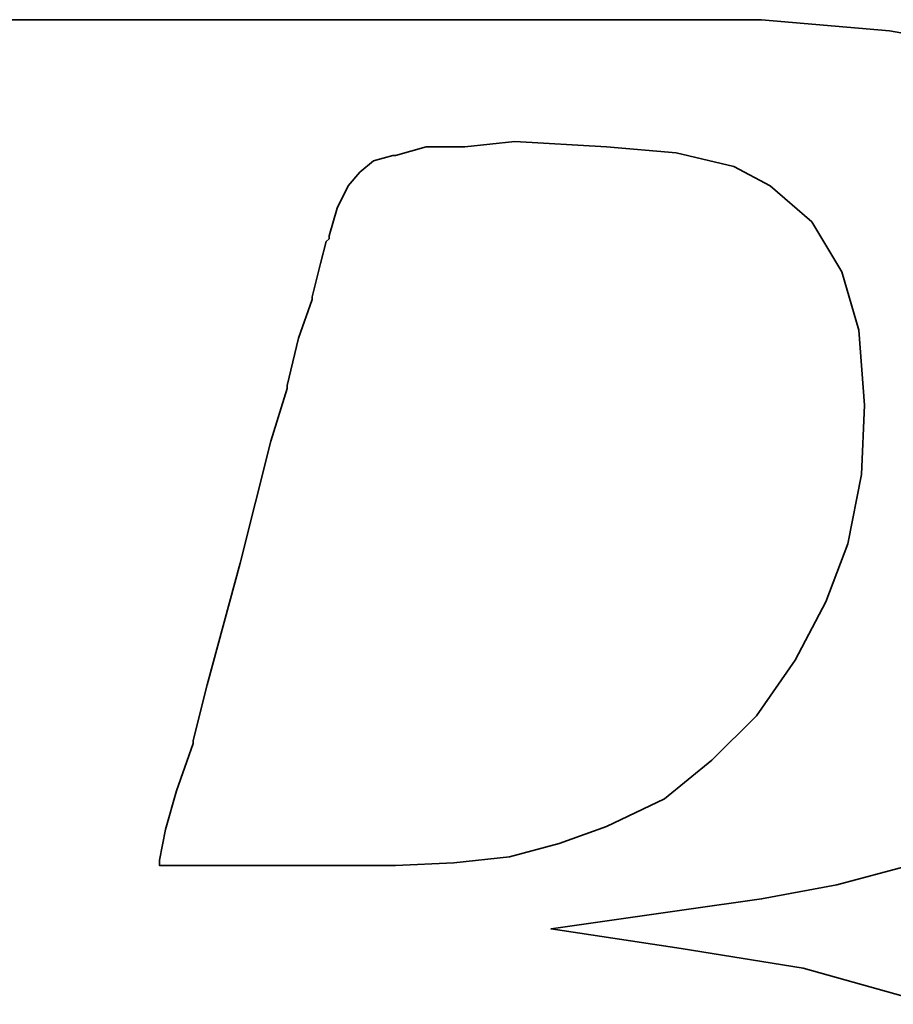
# Model space of a CAD drawing. Header units: inches. Extents: x 23 to 1568, y 65 to 954.
# Tile 30 of 48: x 195.43 to 196.5, y 121.3 to 122.5. Entities that reach past the tile are written whole.
import ezdxf

# ---------------------------------------------------------------- set-up
doc = ezdxf.new("R2010")
doc.units = ezdxf.units.IN
doc.header["$LTSCALE"] = 0.8
doc.layers.add('DIM', color=4, linetype='Continuous')
doc.layers.add('layer 1', color=7, linetype='Continuous')

# ---------------------------------------------------------------- blocks, each defined once
blk = doc.blocks.new('TBI MOTION logo(完整正式版)')
at = {"layer": 'layer 1', "color": 22, "lineweight": 35}
for points, knots in [([(-64.65375, -6.86375), (-64.65375, -6.86375), (-64.84375, -7.29625), (-64.84375, -7.29625), (-64.84375, -7.29625), (-64.84375, -7.29625), (-64.86875, -7.34375), (-64.86875, -7.34375), (-64.86875, -7.34375), (-64.86875, -7.34375), (-64.86875, -7.36875), (-64.86875, -7.36875), (-64.86875, -7.36875), (-64.86875, -7.36875), (-65.15375, -7.65375), (-65.15375, -7.65375), (-65.15375, -7.65375), (-65.15375, -7.65375), (-65.17875, -7.65375), (-65.17875, -7.65375), (-65.17875, -7.65375), (-65.17875, -7.65375), (-65.20375, -7.67875), (-65.20375, -7.67875), (-65.20375, -7.67875), (-65.20375, -7.67875), (-65.58875, -7.87125), (-65.58875, -7.87125), (-65.58875, -7.87125), (-65.58875, -7.87125), (-65.63375, -7.87125), (-65.63375, -7.87125), (-65.63375, -7.87125), (-65.63375, -7.87125), (-65.65875, -7.89375), (-65.65875, -7.89375), (-65.65875, -7.89375), (-65.65875, -7.89375), (-66.09375, -7.94375), (-66.09375, -7.94375), (-66.09375, -7.94375), (-66.09375, -7.94375), (-66.11375, -7.94375), (-66.11375, -7.94375), (-66.11375, -7.94375), (-66.11375, -7.94375), (-66.16375, -7.94375), (-66.16375, -7.94375), (-66.16375, -7.94375), (-66.16375, -7.94375), (-66.30875, -7.94375), (-66.30875, -7.94375), (-66.30875, -7.94375), (-66.30875, -7.94375), (-66.69375, -7.94375), (-66.69375, -7.94375), (-66.69375, -7.94375), (-66.69375, -7.94375), (-67.07375, -7.94375), (-67.07375, -7.94375), (-67.07375, -7.94375), (-67.07375, -7.94375), (-67.12375, -7.94375), (-67.12375, -7.94375), (-67.12375, -7.94375), (-67.12375, -7.94375), (-67.12375, -7.96625), (-67.12375, -7.96625), (-67.12375, -7.96625), (-67.12375, -7.96625), (-67.14875, -7.99125), (-67.14875, -7.99125), (-67.14875, -7.99125), (-67.14875, -7.99125), (-67.24375, -8.34875), (-67.24375, -8.34875), (-67.24375, -8.34875), (-67.24375, -8.34875), (-67.31375, -8.68625), (-67.31375, -8.68625), (-67.31375, -8.68625), (-67.31375, -8.68625), (-67.26875, -8.68625), (-67.26875, -8.68625), (-67.26875, -8.68625), (-67.26875, -8.68625), (-67.07375, -8.68625), (-67.07375, -8.68625), (-67.07375, -8.68625), (-67.07375, -8.68625), (-66.54875, -8.68625), (-66.54875, -8.68625), (-66.54875, -8.68625), (-66.54875, -8.68625), (-65.82625, -8.68625), (-65.82625, -8.68625), (-65.82625, -8.68625), (-65.82625, -8.68625), (-65.01375, -8.68625), (-65.01375, -8.68625), (-65.01375, -8.68625), (-65.01375, -8.68625), (-64.05375, -8.68625), (-64.05375, -8.68625), (-64.05375, -8.68625), (-64.05375, -8.68625), (-62.08375, -8.68625), (-62.08375, -8.68625), (-62.08375, -8.68625), (-62.08375, -8.68625), (-60.06875, -8.68625), (-60.06875, -8.68625), (-60.06875, -8.68625), (-60.06875, -8.68625), (-59.10875, -8.68625), (-59.10875, -8.68625), (-59.10875, -8.68625), (-59.10875, -8.68625), (-58.29375, -8.68625), (-58.29375, -8.68625), (-58.29375, -8.68625), (-58.29375, -8.68625), (-57.57375, -8.68625), (-57.57375, -8.68625), (-57.57375, -8.68625), (-57.57375, -8.68625), (-57.04875, -8.68625), (-57.04875, -8.68625), (-57.04875, -8.68625), (-57.04875, -8.68625), (-56.85375, -8.68625), (-56.85375, -8.68625), (-56.85375, -8.68625), (-56.85375, -8.68625), (-56.70875, -8.68625), (-56.70875, -8.68625), (-56.70875, -8.68625), (-56.70875, -8.68625), (-56.61375, -8.68625), (-56.61375, -8.68625), (-56.61375, -8.68625), (-56.61375, -8.68625), (-56.56875, -8.68625), (-56.56875, -8.68625), (-56.56875, -8.68625), (-56.56875, -8.68625), (-55.65375, -8.63875), (-55.65375, -8.63875), (-55.65375, -8.63875), (-55.65375, -8.63875), (-54.76875, -8.51875), (-54.76875, -8.51875), (-54.76875, -8.51875), (-54.76875, -8.51875), (-53.90375, -8.30375), (-53.90375, -8.30375), (-53.90375, -8.30375), (-53.90375, -8.30375), (-53.08875, -8.03875), (-53.08875, -8.03875), (-53.08875, -8.03875), (-53.08875, -8.03875), (-52.34375, -7.65375), (-52.34375, -7.65375), (-52.34375, -7.65375), (-52.34375, -7.65375), (-51.69875, -7.29625), (-51.69875, -7.29625), (-51.69875, -7.29625), (-51.69875, -7.29625), (-51.21875, -6.91125), (-51.21875, -6.91125), (-51.21875, -6.91125), (-51.21875, -6.91125), (-50.83375, -6.50375), (-50.83375, -6.50375), (-50.83375, -6.50375), (-50.83375, -6.50375), (-50.44875, -5.94875), (-50.44875, -5.94875), (-50.44875, -5.94875), (-50.44875, -5.94875), (-50.13875, -5.30375), (-50.13875, -5.30375), (-50.13875, -5.30375), (-50.13875, -5.30375), (-49.99375, -4.65375), (-49.99375, -4.65375), (-49.99375, -4.65375), (-49.99375, -4.65375), (-49.92375, -3.98375), (-49.92375, -3.98375), (-49.92375, -3.98375), (-49.92375, -3.98375), (-49.99375, -3.19374), (-49.99375, -3.19374), (-49.99375, -3.19374), (-49.99375, -3.19374), (-50.23374, -2.44874), (-50.23374, -2.44874), (-50.23374, -2.44874), (-50.23374, -2.44874), (-50.59375, -1.87374), (-50.59375, -1.87374), (-50.59375, -1.87374), (-50.59375, -1.87374), (-51.09875, -1.31874), (-51.09875, -1.31874), (-51.09875, -1.31874), (-51.09875, -1.31874), (-51.74375, -0.81875), (-51.74375, -0.81875), (-51.74375, -0.81875), (-51.74375, -0.81875), (-52.53875, -0.48125), (-52.53875, -0.48125), (-52.53875, -0.48125), (-52.53875, -0.48125), (-53.47375, -0.21875), (-53.47375, -0.21875), (-53.47375, -0.21875), (-53.47375, -0.21875), (-54.52875, -0.04874), (-54.52875, -0.04874), (-54.52875, -0.04874), (-54.52875, -0.04874), (-55.65375, 0.12125), (-55.65375, 0.12125), (-55.65375, 0.12125), (-55.65375, 0.12125), (-54.50375, 0.28624), (-54.50375, 0.28624), (-54.50375, 0.28624), (-54.50375, 0.28624), (-53.83375, 0.38124), (-53.83375, 0.38124), (-53.83375, 0.38124), (-53.83375, 0.38124), (-53.18375, 0.50125), (-53.18375, 0.50125), (-53.18375, 0.50125), (-53.18375, 0.50125), (-52.55875, 0.66874), (-52.55875, 0.66874), (-52.55875, 0.66874), (-52.55875, 0.66874), (-52.03375, 0.86124), (-52.03375, 0.86124), (-52.03375, 0.86124), (-52.03375, 0.86124), (-51.50374, 1.03124), (-51.50374, 1.03124), (-51.50374, 1.03124), (-51.50374, 1.03124), (-51.09875, 1.27125), (-51.09875, 1.27125), (-51.09875, 1.27125), (-51.09875, 1.27125), (-50.71375, 1.48624), (-50.71375, 1.48624), (-50.71375, 1.48624), (-50.71375, 1.48624), (-50.37625, 1.77625), (-50.37625, 1.77625), (-50.37625, 1.77625), (-50.37625, 1.77625), (-49.82375, 2.37625), (-49.82375, 2.37625), (-49.82375, 2.37625), (-49.82375, 2.37625), (-49.41875, 2.99625), (-49.41875, 2.99625), (-49.41875, 2.99625), (-49.41875, 2.99625), (-49.22375, 3.76625), (-49.22375, 3.76625), (-49.22375, 3.76625), (-49.22375, 3.76625), (-49.15375, 4.50874), (-49.15375, 4.50874), (-49.15375, 4.50874), (-49.15375, 4.50874), (-49.20375, 5.25125), (-49.20375, 5.25125), (-49.20375, 5.25125), (-49.20375, 5.25125), (-49.41875, 5.92625), (-49.41875, 5.92625), (-49.41875, 5.92625), (-49.41875, 5.92625), (-49.77875, 6.47625), (-49.77875, 6.47625), (-49.77875, 6.47625), (-49.77875, 6.47625), (-50.33125, 7.02624), (-50.33125, 7.02624), (-50.33125, 7.02624), (-50.33125, 7.02624), (-51.00125, 7.43625), (-51.00125, 7.43625), (-51.00125, 7.43625), (-51.00125, 7.43625), (-51.79375, 7.72625), (-51.79375, 7.72625), (-51.79375, 7.72625), (-51.79375, 7.72625), (-52.72875, 7.89124), (-52.72875, 7.89124), (-52.72875, 7.89124), (-52.72875, 7.89124), (-53.83375, 7.98625), (-53.83375, 7.98625), (-53.83375, 7.98625), (-53.83375, 7.98625), (-53.92875, 7.98625), (-53.92875, 7.98625), (-53.92875, 7.98625), (-53.92875, 7.98625), (-54.26375, 7.98625), (-54.26375, 7.98625), (-54.26375, 7.98625), (-54.26375, 7.98625), (-54.74375, 7.98625), (-54.74375, 7.98625), (-54.74375, 7.98625), (-54.74375, 7.98625), (-55.36875, 7.98625), (-55.36875, 7.98625), (-55.36875, 7.98625), (-55.36875, 7.98625), (-56.13375, 7.98625), (-56.13375, 7.98625), (-56.13375, 7.98625), (-56.13375, 7.98625), (-56.94875, 7.98625), (-56.94875, 7.98625), (-56.94875, 7.98625), (-56.94875, 7.98625), (-58.77625, 7.98625), (-58.77625, 7.98625), (-58.77625, 7.98625), (-58.77625, 7.98625), (-60.59875, 7.98625), (-60.59875, 7.98625), (-60.59875, 7.98625), (-60.59875, 7.98625), (-61.41375, 7.98625), (-61.41375, 7.98625), (-61.41375, 7.98625), (-61.41375, 7.98625), (-62.17875, 7.98625), (-62.17875, 7.98625), (-62.17875, 7.98625), (-62.17875, 7.98625), (-62.80375, 7.98625), (-62.80375, 7.98625), (-62.80375, 7.98625), (-62.80375, 7.98625), (-63.30625, 7.98625), (-63.30625, 7.98625), (-63.30625, 7.98625), (-63.30625, 7.98625), (-63.57375, 7.98625), (-63.57375, 7.98625), (-63.57375, 7.98625), (-63.57375, 7.98625), (-63.57375, 7.96375), (-63.57375, 7.96375), (-63.57375, 7.96375), (-63.57375, 7.96375), (-63.59875, 7.94125), (-63.59875, 7.94125), (-63.59875, 7.94125), (-63.59875, 7.94125), (-63.69375, 7.55625), (-63.69375, 7.55625), (-63.69375, 7.55625), (-63.69375, 7.55625), (-63.76375, 7.24624), (-63.76375, 7.24624), (-63.76375, 7.24624), (-63.76375, 7.24624), (-63.23875, 7.24624), (-63.23875, 7.24624), (-63.23875, 7.24624), (-63.23875, 7.24624), (-62.75875, 7.24624), (-62.75875, 7.24624), (-62.75875, 7.24624), (-62.75875, 7.24624), (-62.61125, 7.24624), (-62.61125, 7.24624), (-62.61125, 7.24624), (-62.61125, 7.24624), (-62.56625, 7.24624), (-62.56625, 7.24624), (-62.56625, 7.24624), (-62.56625, 7.24624), (-62.22875, 7.24624), (-62.22875, 7.24624), (-62.22875, 7.24624), (-62.22875, 7.24624), (-62.20375, 7.24624), (-62.20375, 7.24624), (-62.20375, 7.24624), (-62.20375, 7.24624), (-62.17875, 7.21875), (-62.17875, 7.21875), (-62.17875, 7.21875), (-62.17875, 7.21875), (-61.96375, 7.17125), (-61.96375, 7.17125), (-61.96375, 7.17125), (-61.96375, 7.17125), (-61.72375, 7.12624), (-61.72375, 7.12624), (-61.72375, 7.12624), (-61.72375, 7.12624), (-61.70375, 7.12624), (-61.70375, 7.12624), (-61.70375, 7.12624), (-61.70375, 7.12624), (-61.55875, 7.07624), (-61.55875, 7.07624), (-61.55875, 7.07624), (-61.55875, 7.07624), (-61.50875, 7.07624), (-61.50875, 7.07624), (-61.50875, 7.07624), (-61.50875, 7.07624), (-61.48375, 7.02624), (-61.48375, 7.02624), (-61.48375, 7.02624), (-61.48375, 7.02624), (-61.31875, 6.83375), (-61.31875, 6.83375), (-61.31875, 6.83375), (-61.31875, 6.83375), (-61.29375, 6.81125), (-61.29375, 6.81125), (-61.29375, 6.81125), (-61.29375, 6.81125), (-61.29375, 6.78625), (-61.29375, 6.78625), (-61.29375, 6.78625), (-61.29375, 6.78625), (-61.19875, 6.50124), (-61.19875, 6.50124), (-61.19875, 6.50124), (-61.19875, 6.50124), (-61.17375, 6.45124), (-61.17375, 6.45124), (-61.17375, 6.45124), (-61.17375, 6.45124), (-61.19875, 6.40625), (-61.19875, 6.40625), (-61.19875, 6.40625), (-61.19875, 6.40625), (-61.26875, 5.99624), (-61.26875, 5.99624), (-61.26875, 5.99624), (-61.26875, 5.99624), (-61.26875, 5.85125), (-61.26875, 5.85125), (-61.26875, 5.85125), (-61.26875, 5.85125), (-61.26875, 5.82625), (-61.26875, 5.82625), (-61.26875, 5.82625), (-61.26875, 5.82625), (-61.29375, 5.80625), (-61.29375, 5.80625), (-61.29375, 5.80625), (-61.29375, 5.80625), (-61.34125, 5.66125), (-61.34125, 5.66125), (-61.34125, 5.66125), (-61.34125, 5.66125), (-61.41375, 5.44625), (-61.41375, 5.44625), (-61.41375, 5.44625), (-61.41375, 5.44625), (-61.48375, 5.15625), (-61.48375, 5.15625), (-61.48375, 5.15625), (-61.48375, 5.15625), (-61.58375, 4.82124), (-61.58375, 4.82124), (-61.58375, 4.82124), (-61.58375, 4.82124), (-61.79875, 4.00375), (-61.79875, 4.00375), (-61.79875, 4.00375), (-61.79875, 4.00375), (-62.05875, 2.99625), (-62.05875, 2.99625), (-62.05875, 2.99625), (-62.05875, 2.99625), (-62.34875, 1.91625), (-62.34875, 1.91625), (-62.34875, 1.91625), (-62.34875, 1.91625), (-62.97375, -0.41124), (-62.97375, -0.41124), (-62.97375, -0.41124), (-62.97375, -0.41124), (-63.59875, -2.75875), (-63.59875, -2.75875), (-63.59875, -2.75875), (-63.59875, -2.75875), (-63.88375, -3.86374), (-63.88375, -3.86374), (-63.88375, -3.86374), (-63.88375, -3.86374), (-64.14875, -4.82374), (-64.14875, -4.82374), (-64.14875, -4.82374), (-64.14875, -4.82374), (-64.36375, -5.64125), (-64.36375, -5.64125), (-64.36375, -5.64125), (-64.36375, -5.64125), (-64.43625, -5.97625), (-64.43625, -5.97625), (-64.43625, -5.97625), (-64.43625, -5.97625), (-64.50875, -6.28625), (-64.50875, -6.28625), (-64.50875, -6.28625), (-64.50875, -6.28625), (-64.50875, -6.30875), (-64.50875, -6.30875), (-64.50875, -6.30875), (-64.50875, -6.30875), (-64.57875, -6.50375), (-64.57875, -6.50375), (-64.57875, -6.50375), (-64.57875, -6.50375), (-64.62875, -6.69625), (-64.62875, -6.69625), (-64.62875, -6.69625), (-64.62875, -6.69625), (-64.62875, -6.76875), (-64.62875, -6.76875), (-64.62875, -6.76875), (-64.62875, -6.76875), (-64.62875, -6.81375), (-64.62875, -6.81375), (-64.62875, -6.81375), (-64.62875, -6.81375), (-64.62875, -6.83875), (-64.62875, -6.83875), (-64.62875, -6.83875), (-64.62875, -6.83875), (-64.65375, -6.86375), (-64.65375, -6.86375)], [0, 0, 0, 0, 0.0071942, 0.0071942, 0.0071942, 0.0071942, 0.0143885, 0.0143885, 0.0143885, 0.0143885, 0.0215827, 0.0215827, 0.0215827, 0.0215827, 0.028777, 0.028777, 0.028777, 0.028777, 0.0359712, 0.0359712, 0.0359712, 0.0359712, 0.0431655, 0.0431655, 0.0431655, 0.0431655, 0.0503597, 0.0503597, 0.0503597, 0.0503597, 0.057554, 0.057554, 0.057554, 0.057554, 0.0647482, 0.0647482, 0.0647482, 0.0647482, 0.0719424, 0.0719424, 0.0719424, 0.0719424, 0.0791367, 0.0791367, 0.0791367, 0.0791367, 0.0863309, 0.0863309, 0.0863309, 0.0863309, 0.0935252, 0.0935252, 0.0935252, 0.0935252, 0.1007194, 0.1007194, 0.1007194, 0.1007194, 0.1079137, 0.1079137, 0.1079137, 0.1079137, 0.1151079, 0.1151079, 0.1151079, 0.1151079, 0.1223022, 0.1223022, 0.1223022, 0.1223022, 0.1294964, 0.1294964, 0.1294964, 0.1294964, 0.1366906, 0.1366906, 0.1366906, 0.1366906, 0.1438849, 0.1438849, 0.1438849, 0.1438849, 0.1510791, 0.1510791, 0.1510791, 0.1510791, 0.1582734, 0.1582734, 0.1582734, 0.1582734, 0.1654676, 0.1654676, 0.1654676, 0.1654676, 0.1726619, 0.1726619, 0.1726619, 0.1726619, 0.1798561, 0.1798561, 0.1798561, 0.1798561, 0.1870504, 0.1870504, 0.1870504, 0.1870504, 0.1942446, 0.1942446, 0.1942446, 0.1942446, 0.2014388, 0.2014388, 0.2014388, 0.2014388, 0.2086331, 0.2086331, 0.2086331, 0.2086331, 0.2158273, 0.2158273, 0.2158273, 0.2158273, 0.2230216, 0.2230216, 0.2230216, 0.2230216, 0.2302158, 0.2302158, 0.2302158, 0.2302158, 0.2374101, 0.2374101, 0.2374101, 0.2374101, 0.2446043, 0.2446043, 0.2446043, 0.2446043, 0.2517986, 0.2517986, 0.2517986, 0.2517986, 0.2589928, 0.2589928, 0.2589928, 0.2589928, 0.2661871, 0.2661871, 0.2661871, 0.2661871, 0.2733813, 0.2733813, 0.2733813, 0.2733813, 0.2805755, 0.2805755, 0.2805755, 0.2805755, 0.2877698, 0.2877698, 0.2877698, 0.2877698, 0.294964, 0.294964, 0.294964, 0.294964, 0.3021583, 0.3021583, 0.3021583, 0.3021583, 0.3093525, 0.3093525, 0.3093525, 0.3093525, 0.3165468, 0.3165468, 0.3165468, 0.3165468, 0.323741, 0.323741, 0.323741, 0.323741, 0.3309353, 0.3309353, 0.3309353, 0.3309353, 0.3381295, 0.3381295, 0.3381295, 0.3381295, 0.3453237, 0.3453237, 0.3453237, 0.3453237, 0.352518, 0.352518, 0.352518, 0.352518, 0.3597122, 0.3597122, 0.3597122, 0.3597122, 0.3669065, 0.3669065, 0.3669065, 0.3669065, 0.3741007, 0.3741007, 0.3741007, 0.3741007, 0.381295, 0.381295, 0.381295, 0.381295, 0.3884892, 0.3884892, 0.3884892, 0.3884892, 0.3956835, 0.3956835, 0.3956835, 0.3956835, 0.4028777, 0.4028777, 0.4028777, 0.4028777, 0.4100719, 0.4100719, 0.4100719, 0.4100719, 0.4172662, 0.4172662, 0.4172662, 0.4172662, 0.4244604, 0.4244604, 0.4244604, 0.4244604, 0.4316547, 0.4316547, 0.4316547, 0.4316547, 0.4388489, 0.4388489, 0.4388489, 0.4388489, 0.4460432, 0.4460432, 0.4460432, 0.4460432, 0.4532374, 0.4532374, 0.4532374, 0.4532374, 0.4604317, 0.4604317, 0.4604317, 0.4604317, 0.4676259, 0.4676259, 0.4676259, 0.4676259, 0.4748201, 0.4748201, 0.4748201, 0.4748201, 0.4820144, 0.4820144, 0.4820144, 0.4820144, 0.4892086, 0.4892086, 0.4892086, 0.4892086, 0.4964029, 0.4964029, 0.4964029, 0.4964029, 0.5035971, 0.5035971, 0.5035971, 0.5035971, 0.5107914, 0.5107914, 0.5107914, 0.5107914, 0.5179856, 0.5179856, 0.5179856, 0.5179856, 0.5251799, 0.5251799, 0.5251799, 0.5251799, 0.5323741, 0.5323741, 0.5323741, 0.5323741, 0.5395683, 0.5395683, 0.5395683, 0.5395683, 0.5467626, 0.5467626, 0.5467626, 0.5467626, 0.5539568, 0.5539568, 0.5539568, 0.5539568, 0.5611511, 0.5611511, 0.5611511, 0.5611511, 0.5683453, 0.5683453, 0.5683453, 0.5683453, 0.5755396, 0.5755396, 0.5755396, 0.5755396, 0.5827338, 0.5827338, 0.5827338, 0.5827338, 0.5899281, 0.5899281, 0.5899281, 0.5899281, 0.5971223, 0.5971223, 0.5971223, 0.5971223, 0.6043165, 0.6043165, 0.6043165, 0.6043165, 0.6115108, 0.6115108, 0.6115108, 0.6115108, 0.618705, 0.618705, 0.618705, 0.618705, 0.6258993, 0.6258993, 0.6258993, 0.6258993, 0.6330935, 0.6330935, 0.6330935, 0.6330935, 0.6402878, 0.6402878, 0.6402878, 0.6402878, 0.647482, 0.647482, 0.647482, 0.647482, 0.6546763, 0.6546763, 0.6546763, 0.6546763, 0.6618705, 0.6618705, 0.6618705, 0.6618705, 0.6690647, 0.6690647, 0.6690647, 0.6690647, 0.676259, 0.676259, 0.676259, 0.676259, 0.6834532, 0.6834532, 0.6834532, 0.6834532, 0.6906475, 0.6906475, 0.6906475, 0.6906475, 0.6978417, 0.6978417, 0.6978417, 0.6978417, 0.705036, 0.705036, 0.705036, 0.705036, 0.7122302, 0.7122302, 0.7122302, 0.7122302, 0.7194245, 0.7194245, 0.7194245, 0.7194245, 0.7266187, 0.7266187, 0.7266187, 0.7266187, 0.7338129, 0.7338129, 0.7338129, 0.7338129, 0.7410072, 0.7410072, 0.7410072, 0.7410072, 0.7482014, 0.7482014, 0.7482014, 0.7482014, 0.7553957, 0.7553957, 0.7553957, 0.7553957, 0.7625899, 0.7625899, 0.7625899, 0.7625899, 0.7697842, 0.7697842, 0.7697842, 0.7697842, 0.7769784, 0.7769784, 0.7769784, 0.7769784, 0.7841727, 0.7841727, 0.7841727, 0.7841727, 0.7913669, 0.7913669, 0.7913669, 0.7913669, 0.7985612, 0.7985612, 0.7985612, 0.7985612, 0.8057554, 0.8057554, 0.8057554, 0.8057554, 0.8129496, 0.8129496, 0.8129496, 0.8129496, 0.8201439, 0.8201439, 0.8201439, 0.8201439, 0.8273381, 0.8273381, 0.8273381, 0.8273381, 0.8345324, 0.8345324, 0.8345324, 0.8345324, 0.8417266, 0.8417266, 0.8417266, 0.8417266, 0.8489209, 0.8489209, 0.8489209, 0.8489209, 0.8561151, 0.8561151, 0.8561151, 0.8561151, 0.8633094, 0.8633094, 0.8633094, 0.8633094, 0.8705036, 0.8705036, 0.8705036, 0.8705036, 0.8776978, 0.8776978, 0.8776978, 0.8776978, 0.8848921, 0.8848921, 0.8848921, 0.8848921, 0.8920863, 0.8920863, 0.8920863, 0.8920863, 0.8992806, 0.8992806, 0.8992806, 0.8992806, 0.9064748, 0.9064748, 0.9064748, 0.9064748, 0.9136691, 0.9136691, 0.9136691, 0.9136691, 0.9208633, 0.9208633, 0.9208633, 0.9208633, 0.9280576, 0.9280576, 0.9280576, 0.9280576, 0.9352518, 0.9352518, 0.9352518, 0.9352518, 0.942446, 0.942446, 0.942446, 0.942446, 0.9496403, 0.9496403, 0.9496403, 0.9496403, 0.9568345, 0.9568345, 0.9568345, 0.9568345, 0.9640288, 0.9640288, 0.9640288, 0.9640288, 0.971223, 0.971223, 0.971223, 0.971223, 0.9784173, 0.9784173, 0.9784173, 0.9784173, 0.9856115, 0.9856115, 0.9856115, 0.9856115, 0.9928058, 0.9928058, 0.9928058, 0.9928058, 1, 1, 1, 1]), ([(-57.50375, 6.35625), (-57.50375, 6.35625), (-57.57375, 6.11625), (-57.57375, 6.11625), (-57.57375, 6.11625), (-57.57375, 6.11625), (-57.57375, 6.09125), (-57.57375, 6.09125), (-57.57375, 6.09125), (-57.57375, 6.09125), (-57.59875, 6.06625), (-57.59875, 6.06625), (-57.59875, 6.06625), (-57.59875, 6.06625), (-57.64875, 5.87625), (-57.64875, 5.87625), (-57.64875, 5.87625), (-57.64875, 5.87625), (-57.71875, 5.58875), (-57.71875, 5.58875), (-57.71875, 5.58875), (-57.71875, 5.58875), (-57.71875, 5.56625), (-57.71875, 5.56625), (-57.71875, 5.56625), (-57.71875, 5.56625), (-57.83875, 5.23125), (-57.83875, 5.23125), (-57.83875, 5.23125), (-57.83875, 5.23125), (-57.93625, 4.82124), (-57.93625, 4.82124), (-57.93625, 4.82124), (-57.93625, 4.82124), (-57.93625, 4.79624), (-57.93625, 4.79624), (-57.93625, 4.79624), (-57.93625, 4.79624), (-58.07875, 4.34125), (-58.07875, 4.34125), (-58.07875, 4.34125), (-58.07875, 4.34125), (-58.34375, 3.28625), (-58.34375, 3.28625), (-58.34375, 3.28625), (-58.34375, 3.28625), (-58.62875, 2.23124), (-58.62875, 2.23124), (-58.62875, 2.23124), (-58.62875, 2.23124), (-58.74875, 1.75125), (-58.74875, 1.75125), (-58.74875, 1.75125), (-58.74875, 1.75125), (-58.74875, 1.72625), (-58.74875, 1.72625), (-58.74875, 1.72625), (-58.74875, 1.72625), (-58.89375, 1.31625), (-58.89375, 1.31625), (-58.89375, 1.31625), (-58.89375, 1.31625), (-58.98875, 0.98124), (-58.98875, 0.98124), (-58.98875, 0.98124), (-58.98875, 0.98124), (-59.03875, 0.71625), (-59.03875, 0.71625), (-59.03875, 0.71625), (-59.03875, 0.71625), (-59.03875, 0.66874), (-59.03875, 0.66874), (-59.03875, 0.66874), (-59.03875, 0.66874), (-58.91875, 0.66874), (-58.91875, 0.66874), (-58.91875, 0.66874), (-58.91875, 0.66874), (-58.53375, 0.66874), (-58.53375, 0.66874), (-58.53375, 0.66874), (-58.53375, 0.66874), (-58.10375, 0.66874), (-58.10375, 0.66874), (-58.10375, 0.66874), (-58.10375, 0.66874), (-57.66875, 0.66874), (-57.66875, 0.66874), (-57.66875, 0.66874), (-57.66875, 0.66874), (-57.33375, 0.66874), (-57.33375, 0.66874), (-57.33375, 0.66874), (-57.33375, 0.66874), (-57.09375, 0.66874), (-57.09375, 0.66874), (-57.09375, 0.66874), (-57.09375, 0.66874), (-56.99875, 0.66874), (-56.99875, 0.66874), (-56.99875, 0.66874), (-56.99875, 0.66874), (-56.49375, 0.69374), (-56.49375, 0.69374), (-56.49375, 0.69374), (-56.49375, 0.69374), (-56.01375, 0.74374), (-56.01375, 0.74374), (-56.01375, 0.74374), (-56.01375, 0.74374), (-55.58375, 0.86124), (-55.58375, 0.86124), (-55.58375, 0.86124), (-55.58375, 0.86124), (-55.17375, 1.00624), (-55.17375, 1.00624), (-55.17375, 1.00624), (-55.17375, 1.00624), (-54.67375, 1.24625), (-54.67375, 1.24625), (-54.67375, 1.24625), (-54.67375, 1.24625), (-54.26375, 1.58124), (-54.26375, 1.58124), (-54.26375, 1.58124), (-54.26375, 1.58124), (-53.87875, 1.96374), (-53.87875, 1.96374), (-53.87875, 1.96374), (-53.87875, 1.96374), (-53.54375, 2.44625), (-53.54375, 2.44625), (-53.54375, 2.44625), (-53.54375, 2.44625), (-53.27875, 2.95125), (-53.27875, 2.95125), (-53.27875, 2.95125), (-53.27875, 2.95125), (-53.08875, 3.45124), (-53.08875, 3.45124), (-53.08875, 3.45124), (-53.08875, 3.45124), (-52.96875, 4.05124), (-52.96875, 4.05124), (-52.96875, 4.05124), (-52.96875, 4.05124), (-52.94375, 4.65125), (-52.94375, 4.65125), (-52.94375, 4.65125), (-52.94375, 4.65125), (-52.99375, 5.30125), (-52.99375, 5.30125), (-52.99375, 5.30125), (-52.99375, 5.30125), (-53.13875, 5.80625), (-53.13875, 5.80625), (-53.13875, 5.80625), (-53.13875, 5.80625), (-53.39875, 6.23625), (-53.39875, 6.23625), (-53.39875, 6.23625), (-53.39875, 6.23625), (-53.75875, 6.54875), (-53.75875, 6.54875), (-53.75875, 6.54875), (-53.75875, 6.54875), (-54.07375, 6.71625), (-54.07375, 6.71625), (-54.07375, 6.71625), (-54.07375, 6.71625), (-54.57375, 6.83375), (-54.57375, 6.83375), (-54.57375, 6.83375), (-54.57375, 6.83375), (-55.17375, 6.88625), (-55.17375, 6.88625), (-55.17375, 6.88625), (-55.17375, 6.88625), (-55.96875, 6.93125), (-55.96875, 6.93125), (-55.96875, 6.93125), (-55.96875, 6.93125), (-56.39875, 6.88625), (-56.39875, 6.88625), (-56.39875, 6.88625), (-56.39875, 6.88625), (-56.42125, 6.88625), (-56.42125, 6.88625), (-56.42125, 6.88625), (-56.42125, 6.88625), (-56.73375, 6.88625), (-56.73375, 6.88625), (-56.73375, 6.88625), (-56.73375, 6.88625), (-56.99875, 6.81125), (-56.99875, 6.81125), (-56.99875, 6.81125), (-56.99875, 6.81125), (-57.02375, 6.81125), (-57.02375, 6.81125), (-57.02375, 6.81125), (-57.02375, 6.81125), (-57.18875, 6.76625), (-57.18875, 6.76625), (-57.18875, 6.76625), (-57.18875, 6.76625), (-57.30875, 6.66625), (-57.30875, 6.66625), (-57.30875, 6.66625), (-57.30875, 6.66625), (-57.40875, 6.54875), (-57.40875, 6.54875), (-57.40875, 6.54875), (-57.40875, 6.54875), (-57.50375, 6.35625), (-57.50375, 6.35625)], [0, 0, 0, 0, 0.0185185, 0.0185185, 0.0185185, 0.0185185, 0.037037, 0.037037, 0.037037, 0.037037, 0.0555556, 0.0555556, 0.0555556, 0.0555556, 0.0740741, 0.0740741, 0.0740741, 0.0740741, 0.0925926, 0.0925926, 0.0925926, 0.0925926, 0.1111111, 0.1111111, 0.1111111, 0.1111111, 0.1296296, 0.1296296, 0.1296296, 0.1296296, 0.1481481, 0.1481481, 0.1481481, 0.1481481, 0.1666667, 0.1666667, 0.1666667, 0.1666667, 0.1851852, 0.1851852, 0.1851852, 0.1851852, 0.2037037, 0.2037037, 0.2037037, 0.2037037, 0.2222222, 0.2222222, 0.2222222, 0.2222222, 0.2407407, 0.2407407, 0.2407407, 0.2407407, 0.2592593, 0.2592593, 0.2592593, 0.2592593, 0.2777778, 0.2777778, 0.2777778, 0.2777778, 0.2962963, 0.2962963, 0.2962963, 0.2962963, 0.3148148, 0.3148148, 0.3148148, 0.3148148, 0.3333333, 0.3333333, 0.3333333, 0.3333333, 0.3518519, 0.3518519, 0.3518519, 0.3518519, 0.3703704, 0.3703704, 0.3703704, 0.3703704, 0.3888889, 0.3888889, 0.3888889, 0.3888889, 0.4074074, 0.4074074, 0.4074074, 0.4074074, 0.4259259, 0.4259259, 0.4259259, 0.4259259, 0.4444444, 0.4444444, 0.4444444, 0.4444444, 0.462963, 0.462963, 0.462963, 0.462963, 0.4814815, 0.4814815, 0.4814815, 0.4814815, 0.5, 0.5, 0.5, 0.5, 0.5185185, 0.5185185, 0.5185185, 0.5185185, 0.537037, 0.537037, 0.537037, 0.537037, 0.5555556, 0.5555556, 0.5555556, 0.5555556, 0.5740741, 0.5740741, 0.5740741, 0.5740741, 0.5925926, 0.5925926, 0.5925926, 0.5925926, 0.6111111, 0.6111111, 0.6111111, 0.6111111, 0.6296296, 0.6296296, 0.6296296, 0.6296296, 0.6481481, 0.6481481, 0.6481481, 0.6481481, 0.6666667, 0.6666667, 0.6666667, 0.6666667, 0.6851852, 0.6851852, 0.6851852, 0.6851852, 0.7037037, 0.7037037, 0.7037037, 0.7037037, 0.7222222, 0.7222222, 0.7222222, 0.7222222, 0.7407407, 0.7407407, 0.7407407, 0.7407407, 0.7592593, 0.7592593, 0.7592593, 0.7592593, 0.7777778, 0.7777778, 0.7777778, 0.7777778, 0.7962963, 0.7962963, 0.7962963, 0.7962963, 0.8148148, 0.8148148, 0.8148148, 0.8148148, 0.8333333, 0.8333333, 0.8333333, 0.8333333, 0.8518519, 0.8518519, 0.8518519, 0.8518519, 0.8703704, 0.8703704, 0.8703704, 0.8703704, 0.8888889, 0.8888889, 0.8888889, 0.8888889, 0.9074074, 0.9074074, 0.9074074, 0.9074074, 0.9259259, 0.9259259, 0.9259259, 0.9259259, 0.9444444, 0.9444444, 0.9444444, 0.9444444, 0.962963, 0.962963, 0.962963, 0.962963, 0.9814815, 0.9814815, 0.9814815, 0.9814815, 1, 1, 1, 1])]:
    blk.add_open_spline(points, degree=3, knots=knots, dxfattribs=at)

msp = doc.modelspace()

# ---------------------------------------------------------------- block references
at = {"layer": 'DIM', "xscale": 0.141750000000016, "yscale": 0.1417499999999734, "zscale": 0.14175}
msp.add_blockref('TBI MOTION logo(完整正式版)', (203.9659, 121.3706), dxfattribs=at)

doc.saveas('drawing.dxf')
